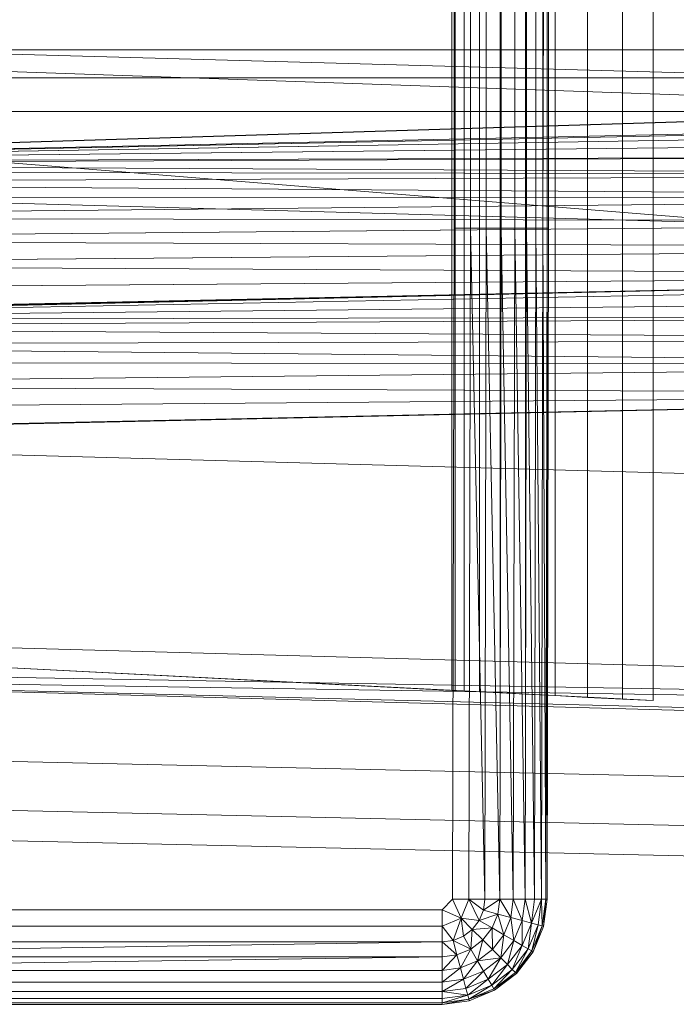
# Model space of a CAD drawing. Header units: metres. Extents: x 391.1 to 427.5, y 12.7 to 28.4.
# Tile 53 of 135: x 407.6441 to 407.7355, y 26.1113 to 26.2484. Entities that reach past the tile are written whole.
import ezdxf

# ---------------------------------------------------------------- set-up
doc = ezdxf.new("R2010")
doc.units = ezdxf.units.M
doc.layers.add('A-DETL-____-MBND', color=7, linetype='Continuous', lineweight=18)
doc.layers.add('A-GENM-____-OTLN', color=7, linetype='Continuous', lineweight=18)

# ---------------------------------------------------------------- blocks, each defined once
blk = doc.blocks.new('Family - LONDR55-XX_ZZ-ARQ-CAA-M3D-Londres55-154724-04_PCI_P1')
at = {"layer": 'A-DETL-____-MBND', "color": 253, "true_color": 0xaaaaaa}
for p, q in [((0.3742, 0.40749), (0.36709, 0.72691)), ((0.3742, 0.40749), (0.36709, 0.72691)), ((0.38104, 0.40776), (0.37392, 0.72725)), ((0.38104, 0.40776), (0.37392, 0.72725)), ((0.38526, 0.40793), (0.37814, 0.72747)), ((0.38526, 0.40793), (0.37814, 0.72747)), ((0.26816, 0.7262), (0.28224, 0.21652)), ((0.28568, 0.7262), (0.26951, 0.2042)), ((0.26951, 0.2042), (0.28565, 0.7256)), ((0.26951, 0.2042), (0.28565, 0.7256)), ((0.27003, 0.72561), (0.27003, 0.44571)), ((0.27003, 0.72561), (0.27965, 0.44571)), ((0.27003, 0.72561), (0.27003, 0.44571)), ((0.27003, 0.72561), (0.27965, 0.44571)), ((0.27003, 0.72561), (0.27003, 0.44571)), ((0.27003, 0.72561), (0.27003, 0.44571)), ((0.27003, 0.21593), (0.28565, 0.7256)), ((0.27003, 0.21593), (0.28565, 0.7256)), ((0.27392, 0.72561), (0.27392, 0.44571)), ((0.27392, 0.72561), (0.27392, 0.44571)), ((0.27859, 0.72561), (0.27859, 0.44571)), ((0.27859, 0.72561), (0.30126, 0.44572)), ((0.27859, 0.72561), (0.27859, 0.44571)), ((0.27859, 0.72561), (0.30126, 0.44572)), ((0.28565, 0.7256), (0.27965, 0.44571)), ((0.27965, 0.44571), (0.28565, 0.7256)), ((0.28565, 0.7256), (0.27965, 0.44571)), ((0.27965, 0.44571), (0.28565, 0.7256)), ((0.28565, 0.7256), (0.27996, 0.44571)), ((0.27996, 0.44571), (0.28565, 0.7256)), ((0.28565, 0.7256), (0.28094, 0.44571)), ((0.28094, 0.44571), (0.28565, 0.7256)), ((0.28565, 0.7256), (0.28254, 0.44571)), ((0.28254, 0.44571), (0.28565, 0.7256)), ((0.28565, 0.7256), (0.28471, 0.44571)), ((0.28471, 0.44571), (0.28565, 0.7256)), ((0.28471, 0.44571), (0.28596, 0.7256)), ((0.28471, 0.44571), (0.28596, 0.7256)), ((0.28596, 0.7256), (0.28739, 0.44571)), ((0.28596, 0.7256), (0.28739, 0.44571)), ((0.28694, 0.7256), (0.28739, 0.44571)), ((0.28694, 0.7256), (0.28739, 0.44571)), ((0.28854, 0.7256), (0.28739, 0.44571)), ((0.28739, 0.44571), (0.28854, 0.7256)), ((0.28854, 0.7256), (0.29049, 0.44571)), ((0.28854, 0.7256), (0.29049, 0.44571)), ((0.28891, 0.7262), (0.30299, 0.21652)), ((0.29071, 0.7256), (0.29049, 0.44571)), ((0.29049, 0.44571), (0.29071, 0.7256)), ((0.29049, 0.44571), (0.29339, 0.7256)), ((0.29049, 0.44571), (0.29339, 0.7256)), ((0.29339, 0.7256), (0.29392, 0.44571)), ((0.29339, 0.7256), (0.29392, 0.44571)), ((0.29649, 0.7256), (0.29392, 0.44571)), ((0.29392, 0.44571), (0.29649, 0.7256)), ((0.29649, 0.7256), (0.29758, 0.44571)), ((0.29649, 0.7256), (0.29758, 0.44571)), ((0.29992, 0.7256), (0.29758, 0.44571)), ((0.29758, 0.44571), (0.29992, 0.7256)), ((0.29992, 0.7256), (0.30135, 0.44571)), ((0.29992, 0.7256), (0.30135, 0.44571)), ((0.3076, 0.72555), (0.30126, 0.44572)), ((0.30126, 0.44572), (0.3076, 0.72555)), ((0.30749, 0.7262), (0.30135, 0.44571)), ((0.30358, 0.7256), (0.30135, 0.44571)), ((0.30135, 0.44571), (0.30358, 0.7256)), ((0.30135, 0.44571), (0.30735, 0.7256)), ((0.30135, 0.44571), (0.30735, 0.7256)), ((0.3076, 0.72555), (0.30226, 0.44566)), ((0.30226, 0.44566), (0.3076, 0.72555)), ((0.3076, 0.72555), (0.30471, 0.44566)), ((0.30471, 0.44566), (0.3076, 0.72555)), ((0.3076, 0.72555), (0.30715, 0.44566)), ((0.30715, 0.44566), (0.3076, 0.72555)), ((0.30715, 0.44566), (0.3086, 0.72555)), ((0.30715, 0.44566), (0.3086, 0.72555)), ((0.3086, 0.72555), (0.31043, 0.44566)), ((0.3086, 0.72555), (0.31043, 0.44566)), ((0.31105, 0.72555), (0.31043, 0.44566)), ((0.31043, 0.44566), (0.31105, 0.72555)), ((0.31105, 0.72555), (0.31384, 0.44566)), ((0.31105, 0.72555), (0.31384, 0.44566)), ((0.31349, 0.72555), (0.31384, 0.44566)), ((0.31349, 0.72555), (0.31384, 0.44566)), ((0.31677, 0.72555), (0.31384, 0.44566)), ((0.31384, 0.44566), (0.31677, 0.72555)), ((0.31677, 0.72555), (0.31794, 0.44566)), ((0.31677, 0.72555), (0.31794, 0.44566)), ((0.32408, 0.7262), (0.31794, 0.44566)), ((0.32019, 0.72555), (0.31794, 0.44566)), ((0.31794, 0.44566), (0.32019, 0.72555)), ((0.31794, 0.44566), (0.32395, 0.72555)), ((0.31794, 0.44566), (0.32395, 0.72555)), ((0.32395, 0.7262), (0.33803, 0.21652)), ((0.35083, 0.7262), (0.36491, 0.21652)), ((0.35578, 0.7262), (0.36491, 0.21652)), ((0.35697, 0.7262), (0.36491, 0.21652)), ((0.35697, 0.7262), (0.36986, 0.21652)), ((0.35697, 0.7262), (0.37104, 0.21652)), ((0.3592, 0.57586), (0.35226, 0.71226)), ((0.35226, 0.71226), (0.36063, 0.54781)), ((0.38973, 0.71226), (0.38973, 0.57723)), ((0.38973, 0.71226), (0.38973, 0.57723)), ((0.38973, 0.71226), (0.38973, 0.57723)), ((0.39201, 0.71226), (0.39201, 0.57723)), ((0.39201, 0.71226), (0.39201, 0.57723)), ((0.39201, 0.71226), (0.39201, 0.57723)), ((0.39423, 0.71226), (0.39423, 0.57723)), ((0.39423, 0.71226), (0.39423, 0.57723)), ((0.39423, 0.71226), (0.39423, 0.57723)), ((0.39631, 0.71226), (0.39423, 0.57723)), ((0.39423, 0.57723), (0.39631, 0.71226)), ((0.39631, 0.71226), (0.39631, 0.57723)), ((0.39631, 0.71226), (0.39631, 0.57723)), ((0.39631, 0.71226), (0.39631, 0.57723)), ((0.39819, 0.71226), (0.39631, 0.57723)), ((0.39631, 0.57723), (0.39819, 0.71226)), ((0.39819, 0.71226), (0.39819, 0.57723)), ((0.39819, 0.71226), (0.39819, 0.57723)), ((0.39819, 0.71226), (0.39819, 0.57723)), ((0.39982, 0.71226), (0.39982, 0.57723)), ((0.39982, 0.71226), (0.39982, 0.57723)), ((0.39982, 0.71226), (0.39982, 0.57723)), ((0.40114, 0.71226), (0.40114, 0.57723)), ((0.40114, 0.71226), (0.40114, 0.57723)), ((0.40114, 0.71226), (0.40114, 0.57723)), ((0.40211, 0.71226), (0.40211, 0.57723)), ((0.40211, 0.71226), (0.40211, 0.57723)), ((0.40211, 0.71226), (0.40211, 0.57723)), ((0.40271, 0.71226), (0.40271, 0.57723)), ((0.40271, 0.71226), (0.40271, 0.57723)), ((0.40271, 0.71226), (0.40271, 0.57723)), ((0.40291, 0.71226), (0.40291, 0.57723)), ((0.40291, 0.71226), (0.40291, 0.57723)), ((0.40291, 0.71226), (0.40291, 0.57723)), ((0.40291, 0.71226), (0.40291, 0.57723)), ((0.38973, 0.57723), (0.38826, 0.57576)), ((0.38826, 0.57576), (0.38973, 0.57723)), ((0.38826, 0.57576), (0.38973, 0.57723)), ((0.38973, 0.57723), (0.39091, 0.57458)), ((0.38973, 0.57723), (0.39201, 0.57723)), ((0.38973, 0.57723), (0.39091, 0.57458)), ((0.38973, 0.57723), (0.39201, 0.57723)), ((0.39201, 0.57723), (0.39091, 0.57458)), ((0.39091, 0.57458), (0.39201, 0.57723)), ((0.39201, 0.57723), (0.39402, 0.57569)), ((0.39201, 0.57723), (0.39423, 0.57723)), ((0.39201, 0.57723), (0.39402, 0.57569)), ((0.39201, 0.57723), (0.39423, 0.57723)), ((0.39201, 0.57723), (0.39402, 0.57569)), ((0.39201, 0.57723), (0.39423, 0.57723)), ((0.39423, 0.57723), (0.39402, 0.57569)), ((0.39423, 0.57723), (0.39402, 0.57569)), ((0.39402, 0.57569), (0.39423, 0.57723)), ((0.39423, 0.57723), (0.39631, 0.57723)), ((0.39423, 0.57723), (0.39603, 0.57515)), ((0.39423, 0.57723), (0.39631, 0.57723)), ((0.39423, 0.57723), (0.39603, 0.57515)), ((0.39423, 0.57723), (0.39631, 0.57723)), ((0.39631, 0.57723), (0.39603, 0.57515)), ((0.39631, 0.57723), (0.39603, 0.57515)), ((0.39603, 0.57515), (0.39631, 0.57723)), ((0.39603, 0.57515), (0.39819, 0.57723)), ((0.39603, 0.57515), (0.39819, 0.57723)), ((0.39631, 0.57723), (0.39819, 0.57723)), ((0.39631, 0.57723), (0.39819, 0.57723)), ((0.39631, 0.57723), (0.39819, 0.57723)), ((0.39819, 0.57723), (0.39785, 0.57466)), ((0.39819, 0.57723), (0.39785, 0.57466)), ((0.39785, 0.57466), (0.39819, 0.57723)), ((0.39785, 0.57466), (0.39982, 0.57723)), ((0.39785, 0.57466), (0.39982, 0.57723)), ((0.39819, 0.57723), (0.39982, 0.57723)), ((0.39819, 0.57723), (0.39982, 0.57723)), ((0.39819, 0.57723), (0.39982, 0.57723)), ((0.39982, 0.57723), (0.39942, 0.57424)), ((0.39982, 0.57723), (0.39942, 0.57424)), ((0.39942, 0.57424), (0.39982, 0.57723)), ((0.39942, 0.57424), (0.40114, 0.57723)), ((0.39942, 0.57424), (0.40114, 0.57723)), ((0.39982, 0.57723), (0.40114, 0.57723)), ((0.39982, 0.57723), (0.40114, 0.57723)), ((0.39982, 0.57723), (0.40114, 0.57723)), ((0.40114, 0.57723), (0.4007, 0.5739)), ((0.40114, 0.57723), (0.4007, 0.5739)), ((0.4007, 0.5739), (0.40114, 0.57723)), ((0.40114, 0.57723), (0.40211, 0.57723)), ((0.40114, 0.57723), (0.40164, 0.57365)), ((0.40114, 0.57723), (0.40211, 0.57723)), ((0.40114, 0.57723), (0.40211, 0.57723)), ((0.40114, 0.57723), (0.40164, 0.57365)), ((0.40211, 0.57723), (0.40164, 0.57365)), ((0.40211, 0.57723), (0.40164, 0.57365)), ((0.40164, 0.57365), (0.40211, 0.57723)), ((0.40164, 0.57365), (0.40271, 0.57723)), ((0.40164, 0.57365), (0.40271, 0.57723)), ((0.40211, 0.57723), (0.40271, 0.57723)), ((0.40211, 0.57723), (0.40271, 0.57723)), ((0.40211, 0.57723), (0.40271, 0.57723)), ((0.40271, 0.57723), (0.40221, 0.57349)), ((0.40271, 0.57723), (0.40221, 0.57349)), ((0.40221, 0.57349), (0.40291, 0.57723)), ((0.40221, 0.57349), (0.40271, 0.57723)), ((0.40221, 0.57349), (0.40291, 0.57723)), ((0.40291, 0.57723), (0.40241, 0.57344)), ((0.40291, 0.57723), (0.40241, 0.57344)), ((0.40291, 0.57723), (0.40241, 0.57344)), ((0.40291, 0.57723), (0.40241, 0.57344)), ((0.40271, 0.57723), (0.40291, 0.57723)), ((0.40271, 0.57723), (0.40291, 0.57723)), ((0.40271, 0.57723), (0.40291, 0.57723)), ((0.3592, 0.57586), (0.04193, 0.57586)), ((0.35923, 0.57542), (0.3592, 0.57586)), ((0.35923, 0.57542), (0.04191, 0.57542)), ((0.10805, 0.57556), (0.29485, 0.57556)), ((0.10805, 0.57556), (0.29485, 0.57556)), ((0.10805, 0.57556), (0.29485, 0.57556)), ((0.29485, 0.57556), (0.38826, 0.57576)), ((0.29485, 0.57556), (0.38826, 0.57576)), ((0.29485, 0.57556), (0.38826, 0.57576)), ((0.29485, 0.57556), (0.29485, 0.57328)), ((0.29485, 0.57556), (0.29485, 0.57328)), ((0.35929, 0.57413), (0.35923, 0.57542)), ((0.38826, 0.57576), (0.38826, 0.57348)), ((0.38826, 0.57576), (0.39091, 0.57458)), ((0.38826, 0.57348), (0.38826, 0.57576)), ((0.38826, 0.57576), (0.39091, 0.57458)), ((0.39091, 0.57458), (0.38826, 0.57348)), ((0.38826, 0.57348), (0.39091, 0.57458)), ((0.39091, 0.57458), (0.39402, 0.57569)), ((0.39091, 0.57458), (0.39402, 0.57569)), ((0.39091, 0.57458), (0.39124, 0.57206)), ((0.39091, 0.57458), (0.39248, 0.57301)), ((0.39091, 0.57458), (0.39343, 0.57425)), ((0.39091, 0.57458), (0.39124, 0.57206)), ((0.39091, 0.57458), (0.39248, 0.57301)), ((0.39091, 0.57458), (0.39124, 0.57206)), ((0.39091, 0.57458), (0.39343, 0.57425)), ((0.39091, 0.57458), (0.39248, 0.57301)), ((0.39091, 0.57458), (0.39343, 0.57425)), ((0.39402, 0.57569), (0.39343, 0.57425)), ((0.39402, 0.57569), (0.39343, 0.57425)), ((0.39343, 0.57425), (0.39402, 0.57569)), ((0.39603, 0.57515), (0.39402, 0.57569)), ((0.39402, 0.57569), (0.39523, 0.57321)), ((0.39402, 0.57569), (0.39603, 0.57515)), ((0.39402, 0.57569), (0.39603, 0.57515)), ((0.39402, 0.57569), (0.39523, 0.57321)), ((0.39603, 0.57515), (0.39523, 0.57321)), ((0.39603, 0.57515), (0.39523, 0.57321)), ((0.39523, 0.57321), (0.39603, 0.57515)), ((0.39523, 0.57321), (0.39785, 0.57466)), ((0.39523, 0.57321), (0.39785, 0.57466)), ((0.39603, 0.57515), (0.39785, 0.57466)), ((0.39603, 0.57515), (0.39785, 0.57466)), ((0.39603, 0.57515), (0.39785, 0.57466)), ((0.39785, 0.57466), (0.39686, 0.57227)), ((0.39785, 0.57466), (0.39686, 0.57227)), ((0.39686, 0.57227), (0.39785, 0.57466)), ((0.39785, 0.57466), (0.39942, 0.57424)), ((0.39785, 0.57466), (0.39942, 0.57424)), ((0.39785, 0.57466), (0.39942, 0.57424)), ((0.35929, 0.57413), (0.04184, 0.57413)), ((0.10805, 0.57328), (0.29485, 0.57328)), ((0.10805, 0.57328), (0.29485, 0.57328)), ((0.10805, 0.57328), (0.29485, 0.57328)), ((0.38826, 0.57348), (0.29485, 0.57328)), ((0.38826, 0.57348), (0.29485, 0.57328)), ((0.29485, 0.57328), (0.38826, 0.57348)), ((0.29485, 0.57328), (0.29485, 0.57106)), ((0.29485, 0.57328), (0.38826, 0.57126)), ((0.29485, 0.57328), (0.29485, 0.57106)), ((0.29485, 0.57328), (0.38826, 0.57126)), ((0.3594, 0.57201), (0.35929, 0.57413)), ((0.38826, 0.57348), (0.38826, 0.57126)), ((0.38826, 0.57348), (0.3898, 0.57147)), ((0.38826, 0.57348), (0.38826, 0.57126)), ((0.38826, 0.57126), (0.38826, 0.57348)), ((0.38826, 0.57348), (0.3898, 0.57147)), ((0.38826, 0.57348), (0.39124, 0.57206)), ((0.38826, 0.57348), (0.3898, 0.57147)), ((0.38826, 0.57348), (0.39124, 0.57206)), ((0.39343, 0.57425), (0.39248, 0.57301)), ((0.39343, 0.57425), (0.39248, 0.57301)), ((0.39248, 0.57301), (0.39343, 0.57425)), ((0.39248, 0.57301), (0.39523, 0.57321)), ((0.39248, 0.57301), (0.39523, 0.57321)), ((0.39343, 0.57425), (0.39523, 0.57321)), ((0.39343, 0.57425), (0.39523, 0.57321)), ((0.39343, 0.57425), (0.39523, 0.57321)), ((0.39523, 0.57321), (0.39395, 0.57154)), ((0.39523, 0.57321), (0.39395, 0.57154)), ((0.39395, 0.57154), (0.39523, 0.57321)), ((0.39523, 0.57321), (0.39686, 0.57227)), ((0.39523, 0.57321), (0.39686, 0.57227)), ((0.39523, 0.57321), (0.39686, 0.57227)), ((0.39686, 0.57227), (0.39942, 0.57424)), ((0.39686, 0.57227), (0.39942, 0.57424)), ((0.39942, 0.57424), (0.39827, 0.57145)), ((0.39942, 0.57424), (0.39827, 0.57145)), ((0.39827, 0.57145), (0.39942, 0.57424)), ((0.39827, 0.57145), (0.4007, 0.5739)), ((0.39827, 0.57145), (0.4007, 0.5739)), ((0.4007, 0.5739), (0.39941, 0.57079)), ((0.4007, 0.5739), (0.39941, 0.57079)), ((0.39941, 0.57079), (0.4007, 0.5739)), ((0.39941, 0.57079), (0.40164, 0.57365)), ((0.39941, 0.57079), (0.40164, 0.57365)), ((0.39942, 0.57424), (0.4007, 0.5739)), ((0.39942, 0.57424), (0.4007, 0.5739)), ((0.39942, 0.57424), (0.4007, 0.5739)), ((0.40164, 0.57365), (0.40025, 0.57031)), ((0.40164, 0.57365), (0.40025, 0.57031)), ((0.40025, 0.57031), (0.40164, 0.57365)), ((0.40025, 0.57031), (0.40221, 0.57349)), ((0.40025, 0.57031), (0.40221, 0.57349)), ((0.4007, 0.5739), (0.40164, 0.57365)), ((0.4007, 0.5739), (0.40164, 0.57365)), ((0.4007, 0.5739), (0.40164, 0.57365)), ((0.40221, 0.57349), (0.40077, 0.57001)), ((0.40221, 0.57349), (0.40077, 0.57001)), ((0.40077, 0.57001), (0.40221, 0.57349)), ((0.40221, 0.57349), (0.40094, 0.56991)), ((0.40094, 0.56991), (0.40221, 0.57349)), ((0.40241, 0.57344), (0.40094, 0.56991)), ((0.40241, 0.57344), (0.40094, 0.56991)), ((0.40241, 0.57344), (0.40094, 0.56991)), ((0.40094, 0.56991), (0.40241, 0.57344)), ((0.40164, 0.57365), (0.40221, 0.57349)), ((0.40164, 0.57365), (0.40221, 0.57349)), ((0.40164, 0.57365), (0.40221, 0.57349)), ((0.40221, 0.57349), (0.40241, 0.57344)), ((0.40221, 0.57349), (0.40241, 0.57344)), ((0.40221, 0.57349), (0.40241, 0.57344)), ((0.3594, 0.57201), (0.04173, 0.57201)), ((0.35955, 0.56914), (0.3594, 0.57201)), ((0.39124, 0.57206), (0.3898, 0.57147)), ((0.39124, 0.57206), (0.3898, 0.57147)), ((0.3898, 0.57147), (0.39124, 0.57206)), ((0.39124, 0.57206), (0.39034, 0.56946)), ((0.39034, 0.56946), (0.39124, 0.57206)), ((0.39248, 0.57301), (0.39124, 0.57206)), ((0.39248, 0.57301), (0.39124, 0.57206)), ((0.39124, 0.57206), (0.39248, 0.57301)), ((0.39124, 0.57206), (0.39228, 0.57026)), ((0.39124, 0.57206), (0.39228, 0.57026)), ((0.39124, 0.57206), (0.39228, 0.57026)), ((0.39248, 0.57301), (0.39228, 0.57026)), ((0.39228, 0.57026), (0.39248, 0.57301)), ((0.39248, 0.57301), (0.39395, 0.57154)), ((0.39248, 0.57301), (0.39395, 0.57154)), ((0.39248, 0.57301), (0.39395, 0.57154)), ((0.39395, 0.57154), (0.39686, 0.57227)), ((0.39395, 0.57154), (0.39686, 0.57227)), ((0.39686, 0.57227), (0.39528, 0.57021)), ((0.39686, 0.57227), (0.39528, 0.57021)), ((0.39528, 0.57021), (0.39686, 0.57227)), ((0.39686, 0.57227), (0.39643, 0.56906)), ((0.39643, 0.56906), (0.39686, 0.57227)), ((0.39686, 0.57227), (0.39827, 0.57145)), ((0.39686, 0.57227), (0.39827, 0.57145)), ((0.39686, 0.57227), (0.39827, 0.57145)), ((0.10805, 0.57106), (0.29485, 0.57106)), ((0.10805, 0.57106), (0.29485, 0.57106)), ((0.10805, 0.57106), (0.29485, 0.57106)), ((0.38826, 0.57126), (0.29485, 0.57106)), ((0.38826, 0.57126), (0.29485, 0.57106)), ((0.29485, 0.57106), (0.38826, 0.57126)), ((0.29485, 0.57106), (0.29485, 0.56898)), ((0.29485, 0.57106), (0.38826, 0.56918)), ((0.29485, 0.57106), (0.29485, 0.56898)), ((0.29485, 0.57106), (0.38826, 0.56918)), ((0.3898, 0.57147), (0.38826, 0.57126)), ((0.38826, 0.57126), (0.3898, 0.57147)), ((0.3898, 0.57147), (0.38826, 0.56918)), ((0.38826, 0.57126), (0.3898, 0.57147)), ((0.38826, 0.56918), (0.3898, 0.57147)), ((0.38826, 0.57126), (0.38826, 0.56918)), ((0.38826, 0.57126), (0.38826, 0.56918)), ((0.38826, 0.57126), (0.38826, 0.56918)), ((0.3898, 0.57147), (0.39034, 0.56946)), ((0.3898, 0.57147), (0.39034, 0.56946)), ((0.3898, 0.57147), (0.39034, 0.56946)), ((0.39395, 0.57154), (0.39228, 0.57026)), ((0.39228, 0.57026), (0.39395, 0.57154)), ((0.39228, 0.57026), (0.39395, 0.57154)), ((0.39395, 0.57154), (0.39528, 0.57021)), ((0.39395, 0.57154), (0.39528, 0.57021)), ((0.39395, 0.57154), (0.39528, 0.57021)), ((0.39827, 0.57145), (0.39643, 0.56906)), ((0.39643, 0.56906), (0.39827, 0.57145)), ((0.39643, 0.56906), (0.39827, 0.57145)), ((0.39643, 0.56906), (0.39941, 0.57079)), ((0.39643, 0.56906), (0.39941, 0.57079)), ((0.39941, 0.57079), (0.39736, 0.56812)), ((0.39941, 0.57079), (0.39736, 0.56812)), ((0.39736, 0.56812), (0.39941, 0.57079)), ((0.39736, 0.56812), (0.40025, 0.57031)), ((0.39736, 0.56812), (0.40025, 0.57031)), ((0.40025, 0.57031), (0.39805, 0.56744)), ((0.40025, 0.57031), (0.39805, 0.56744)), ((0.39805, 0.56744), (0.40025, 0.57031)), ((0.39827, 0.57145), (0.39941, 0.57079)), ((0.39827, 0.57145), (0.39941, 0.57079)), ((0.39827, 0.57145), (0.39941, 0.57079)), ((0.39941, 0.57079), (0.40025, 0.57031)), ((0.39941, 0.57079), (0.40025, 0.57031)), ((0.39941, 0.57079), (0.40025, 0.57031)), ((0.40025, 0.57031), (0.40077, 0.57001)), ((0.40025, 0.57031), (0.40077, 0.57001)), ((0.40025, 0.57031), (0.40077, 0.57001)), ((0.35955, 0.56914), (0.04159, 0.56914)), ((0.10805, 0.56898), (0.29485, 0.56898)), ((0.10805, 0.56898), (0.29485, 0.56898)), ((0.10805, 0.56898), (0.29485, 0.56898)), ((0.38826, 0.56918), (0.29485, 0.56898)), ((0.38826, 0.56918), (0.29485, 0.56898)), ((0.29485, 0.56898), (0.38826, 0.56918)), ((0.29485, 0.56898), (0.29485, 0.5671)), ((0.29485, 0.56898), (0.38826, 0.5673)), ((0.29485, 0.56898), (0.29485, 0.5671)), ((0.29485, 0.56898), (0.38826, 0.5673)), ((0.35973, 0.5656), (0.35955, 0.56914)), ((0.39034, 0.56946), (0.38826, 0.56918)), ((0.38826, 0.56918), (0.39034, 0.56946)), ((0.38826, 0.56918), (0.39034, 0.56946)), ((0.38826, 0.56918), (0.38826, 0.5673)), ((0.38826, 0.56918), (0.38826, 0.5673)), ((0.38826, 0.56918), (0.39083, 0.56764)), ((0.38826, 0.56918), (0.38826, 0.5673)), ((0.38826, 0.56918), (0.39083, 0.56764)), ((0.39228, 0.57026), (0.39034, 0.56946)), ((0.39034, 0.56946), (0.39228, 0.57026)), ((0.39034, 0.56946), (0.39228, 0.57026)), ((0.39034, 0.56946), (0.39083, 0.56764)), ((0.39034, 0.56946), (0.39083, 0.56764)), ((0.39034, 0.56946), (0.39322, 0.56863)), ((0.39034, 0.56946), (0.39083, 0.56764)), ((0.39034, 0.56946), (0.39322, 0.56863)), ((0.39228, 0.57026), (0.39322, 0.56863)), ((0.39228, 0.57026), (0.39322, 0.56863)), ((0.39228, 0.57026), (0.39528, 0.57021)), ((0.39228, 0.57026), (0.39322, 0.56863)), ((0.39228, 0.57026), (0.39528, 0.57021)), ((0.39528, 0.57021), (0.39322, 0.56863)), ((0.39528, 0.57021), (0.39322, 0.56863)), ((0.39322, 0.56863), (0.39528, 0.57021)), ((0.39322, 0.56863), (0.39643, 0.56906)), ((0.39322, 0.56863), (0.39643, 0.56906)), ((0.39643, 0.56906), (0.39404, 0.56722)), ((0.39643, 0.56906), (0.39404, 0.56722)), ((0.39404, 0.56722), (0.39643, 0.56906)), ((0.39528, 0.57021), (0.39643, 0.56906)), ((0.39528, 0.57021), (0.39643, 0.56906)), ((0.39528, 0.57021), (0.39643, 0.56906)), ((0.39643, 0.56906), (0.39736, 0.56812)), ((0.39643, 0.56906), (0.39736, 0.56812)), ((0.39643, 0.56906), (0.39736, 0.56812)), ((0.39805, 0.56744), (0.40077, 0.57001)), ((0.39805, 0.56744), (0.40077, 0.57001)), ((0.40077, 0.57001), (0.39847, 0.56702)), ((0.40077, 0.57001), (0.39847, 0.56702)), ((0.39847, 0.56702), (0.40077, 0.57001)), ((0.40077, 0.57001), (0.39862, 0.56687)), ((0.39862, 0.56687), (0.40077, 0.57001)), ((0.40094, 0.56991), (0.39862, 0.56687)), ((0.40094, 0.56991), (0.39862, 0.56687)), ((0.40094, 0.56991), (0.39862, 0.56687)), ((0.39862, 0.56687), (0.40094, 0.56991)), ((0.40077, 0.57001), (0.40094, 0.56991)), ((0.40077, 0.57001), (0.40094, 0.56991)), ((0.40077, 0.57001), (0.40094, 0.56991)), ((0.39083, 0.56764), (0.38826, 0.5673)), ((0.39083, 0.56764), (0.38826, 0.5673)), ((0.38826, 0.5673), (0.39083, 0.56764)), ((0.39322, 0.56863), (0.39083, 0.56764)), ((0.39322, 0.56863), (0.39083, 0.56764)), ((0.39083, 0.56764), (0.39322, 0.56863)), ((0.39083, 0.56764), (0.39125, 0.56607)), ((0.39083, 0.56764), (0.39125, 0.56607)), ((0.39083, 0.56764), (0.39404, 0.56722)), ((0.39083, 0.56764), (0.39125, 0.56607)), ((0.39083, 0.56764), (0.39404, 0.56722)), ((0.39322, 0.56863), (0.39404, 0.56722)), ((0.39322, 0.56863), (0.39404, 0.56722)), ((0.39322, 0.56863), (0.39404, 0.56722)), ((0.39404, 0.56722), (0.39736, 0.56812)), ((0.39404, 0.56722), (0.39736, 0.56812)), ((0.39736, 0.56812), (0.3947, 0.56608)), ((0.39736, 0.56812), (0.3947, 0.56608)), ((0.3947, 0.56608), (0.39736, 0.56812)), ((0.39736, 0.56812), (0.39805, 0.56744)), ((0.39736, 0.56812), (0.39805, 0.56744)), ((0.39736, 0.56812), (0.39805, 0.56744)), ((0.10805, 0.5671), (0.29485, 0.5671)), ((0.10805, 0.5671), (0.29485, 0.5671)), ((0.10805, 0.5671), (0.29485, 0.5671)), ((0.38826, 0.5673), (0.29485, 0.5671)), ((0.38826, 0.5673), (0.29485, 0.5671)), ((0.29485, 0.5671), (0.38826, 0.5673)), ((0.29485, 0.5671), (0.29485, 0.56547)), ((0.29485, 0.5671), (0.38826, 0.56567)), ((0.29485, 0.5671), (0.29485, 0.56547)), ((0.29485, 0.5671), (0.38826, 0.56567)), ((0.38826, 0.5673), (0.38826, 0.56567)), ((0.38826, 0.5673), (0.38826, 0.56567)), ((0.38826, 0.5673), (0.39125, 0.56607)), ((0.38826, 0.5673), (0.38826, 0.56567)), ((0.38826, 0.5673), (0.39125, 0.56607)), ((0.39404, 0.56722), (0.39125, 0.56607)), ((0.39404, 0.56722), (0.39125, 0.56607)), ((0.39125, 0.56607), (0.39404, 0.56722)), ((0.39404, 0.56722), (0.3947, 0.56608)), ((0.39404, 0.56722), (0.3947, 0.56608)), ((0.39404, 0.56722), (0.3947, 0.56608)), ((0.3947, 0.56608), (0.39805, 0.56744)), ((0.3947, 0.56608), (0.39805, 0.56744)), ((0.39805, 0.56744), (0.39518, 0.56524)), ((0.39805, 0.56744), (0.39518, 0.56524)), ((0.39518, 0.56524), (0.39805, 0.56744)), ((0.39518, 0.56524), (0.39847, 0.56702)), ((0.39518, 0.56524), (0.39847, 0.56702)), ((0.39847, 0.56702), (0.39548, 0.56472)), ((0.39847, 0.56702), (0.39548, 0.56472)), ((0.39548, 0.56472), (0.39847, 0.56702)), ((0.39548, 0.56472), (0.39862, 0.56687)), ((0.39548, 0.56472), (0.39862, 0.56687)), ((0.39862, 0.56687), (0.39558, 0.56455)), ((0.39862, 0.56687), (0.39558, 0.56455)), ((0.39862, 0.56687), (0.39558, 0.56455)), ((0.39862, 0.56687), (0.39558, 0.56455)), ((0.39805, 0.56744), (0.39847, 0.56702)), ((0.39805, 0.56744), (0.39847, 0.56702)), ((0.39805, 0.56744), (0.39847, 0.56702)), ((0.39847, 0.56702), (0.39862, 0.56687)), ((0.39847, 0.56702), (0.39862, 0.56687)), ((0.39847, 0.56702), (0.39862, 0.56687)), ((0.35973, 0.5656), (0.04141, 0.56559)), ((0.10805, 0.56547), (0.29485, 0.56547)), ((0.10805, 0.56547), (0.29485, 0.56547)), ((0.10805, 0.56547), (0.29485, 0.56547)), ((0.38826, 0.56567), (0.29485, 0.56547)), ((0.38826, 0.56567), (0.29485, 0.56547)), ((0.29485, 0.56547), (0.38826, 0.56567)), ((0.29485, 0.56547), (0.29485, 0.56415)), ((0.29485, 0.56547), (0.29485, 0.56415)), ((0.29485, 0.56547), (0.38826, 0.56435)), ((0.29485, 0.56547), (0.29485, 0.56415)), ((0.29485, 0.56547), (0.38826, 0.56435)), ((0.35993, 0.56149), (0.35973, 0.5656)), ((0.39125, 0.56607), (0.38826, 0.56567)), ((0.39125, 0.56607), (0.38826, 0.56567)), ((0.38826, 0.56567), (0.39125, 0.56607)), ((0.38826, 0.56567), (0.38826, 0.56435)), ((0.38826, 0.56567), (0.38826, 0.56435)), ((0.38826, 0.56567), (0.39159, 0.56479)), ((0.38826, 0.56567), (0.38826, 0.56435)), ((0.38826, 0.56567), (0.39159, 0.56479)), ((0.39125, 0.56607), (0.3947, 0.56608)), ((0.39125, 0.56607), (0.3947, 0.56608)), ((0.39125, 0.56607), (0.39159, 0.56479)), ((0.39125, 0.56607), (0.39159, 0.56479)), ((0.39125, 0.56607), (0.39159, 0.56479)), ((0.3947, 0.56608), (0.39159, 0.56479)), ((0.3947, 0.56608), (0.39159, 0.56479)), ((0.39159, 0.56479), (0.3947, 0.56608)), ((0.39159, 0.56479), (0.39518, 0.56524)), ((0.39159, 0.56479), (0.39518, 0.56524)), ((0.39518, 0.56524), (0.39184, 0.56385)), ((0.39518, 0.56524), (0.39184, 0.56385)), ((0.39184, 0.56385), (0.39518, 0.56524)), ((0.3947, 0.56608), (0.39518, 0.56524)), ((0.3947, 0.56608), (0.39518, 0.56524)), ((0.3947, 0.56608), (0.39518, 0.56524)), ((0.39518, 0.56524), (0.39548, 0.56472)), ((0.39518, 0.56524), (0.39548, 0.56472)), ((0.39518, 0.56524), (0.39548, 0.56472)), ((0.10805, 0.56415), (0.29485, 0.56415)), ((0.10805, 0.56415), (0.29485, 0.56415)), ((0.10805, 0.56415), (0.29485, 0.56415)), ((0.38826, 0.56435), (0.29485, 0.56415)), ((0.38826, 0.56435), (0.29485, 0.56415)), ((0.29485, 0.56415), (0.38826, 0.56435)), ((0.29485, 0.56415), (0.29485, 0.56318)), ((0.29485, 0.56415), (0.29485, 0.56318)), ((0.29485, 0.56415), (0.38826, 0.56338)), ((0.29485, 0.56415), (0.29485, 0.56318)), ((0.29485, 0.56415), (0.38826, 0.56338)), ((0.39159, 0.56479), (0.38826, 0.56435)), ((0.39159, 0.56479), (0.38826, 0.56435)), ((0.38826, 0.56435), (0.39159, 0.56479)), ((0.39159, 0.56479), (0.38826, 0.56338)), ((0.38826, 0.56338), (0.39159, 0.56479)), ((0.38826, 0.56435), (0.38826, 0.56338)), ((0.38826, 0.56435), (0.38826, 0.56338)), ((0.38826, 0.56435), (0.38826, 0.56338)), ((0.39184, 0.56385), (0.38826, 0.56338)), ((0.38826, 0.56338), (0.39184, 0.56385)), ((0.38826, 0.56338), (0.39184, 0.56385)), ((0.39159, 0.56479), (0.39184, 0.56385)), ((0.39159, 0.56479), (0.39184, 0.56385)), ((0.39159, 0.56479), (0.39184, 0.56385)), ((0.39184, 0.56385), (0.39548, 0.56472)), ((0.39184, 0.56385), (0.39548, 0.56472)), ((0.39184, 0.56385), (0.392, 0.56328)), ((0.39184, 0.56385), (0.392, 0.56328)), ((0.39184, 0.56385), (0.392, 0.56328)), ((0.39548, 0.56472), (0.392, 0.56328)), ((0.39548, 0.56472), (0.392, 0.56328)), ((0.392, 0.56328), (0.39548, 0.56472)), ((0.392, 0.56328), (0.39558, 0.56455)), ((0.392, 0.56328), (0.39558, 0.56455)), ((0.39558, 0.56455), (0.39205, 0.56308)), ((0.39558, 0.56455), (0.39205, 0.56308)), ((0.39558, 0.56455), (0.39205, 0.56308)), ((0.39558, 0.56455), (0.39205, 0.56308)), ((0.39548, 0.56472), (0.39558, 0.56455)), ((0.39548, 0.56472), (0.39558, 0.56455)), ((0.39548, 0.56472), (0.39558, 0.56455)), ((0.38826, 0.56258), (0.01465, 0.56258)), ((0.38826, 0.56258), (0.01465, 0.56258)), ((0.10805, 0.56318), (0.29485, 0.56318)), ((0.10805, 0.56318), (0.29485, 0.56318)), ((0.10805, 0.56318), (0.29485, 0.56318)), ((0.29485, 0.56318), (0.10805, 0.56258)), ((0.10805, 0.56258), (0.29485, 0.56318)), ((0.10805, 0.56258), (0.29485, 0.56258)), ((0.10805, 0.56258), (0.29485, 0.56258)), ((0.10805, 0.56258), (0.29485, 0.56258)), ((0.29485, 0.56238), (0.10805, 0.56238)), ((0.10805, 0.56238), (0.29485, 0.56238)), ((0.38826, 0.56338), (0.29485, 0.56318)), ((0.38826, 0.56338), (0.29485, 0.56318)), ((0.29485, 0.56318), (0.38826, 0.56338)), ((0.29485, 0.56318), (0.29485, 0.56258)), ((0.29485, 0.56318), (0.29485, 0.56258)), ((0.29485, 0.56318), (0.38826, 0.56278)), ((0.29485, 0.56318), (0.29485, 0.56258)), ((0.29485, 0.56318), (0.38826, 0.56278)), ((0.38826, 0.56278), (0.29485, 0.56258)), ((0.38826, 0.56278), (0.29485, 0.56258)), ((0.29485, 0.56258), (0.38826, 0.56278)), ((0.29485, 0.56258), (0.29485, 0.56238)), ((0.38826, 0.56258), (0.29485, 0.56238)), ((0.29485, 0.56258), (0.29485, 0.56238)), ((0.29485, 0.56258), (0.38826, 0.56258)), ((0.29485, 0.56258), (0.29485, 0.56238)), ((0.38826, 0.56258), (0.29485, 0.56238)), ((0.29485, 0.56258), (0.38826, 0.56258)), ((0.38826, 0.56338), (0.38826, 0.56278)), ((0.38826, 0.56338), (0.38826, 0.56278)), ((0.38826, 0.56338), (0.392, 0.56328)), ((0.38826, 0.56338), (0.38826, 0.56278)), ((0.38826, 0.56338), (0.392, 0.56328)), ((0.392, 0.56328), (0.38826, 0.56278)), ((0.392, 0.56328), (0.38826, 0.56278)), ((0.38826, 0.56278), (0.392, 0.56328)), ((0.39205, 0.56308), (0.38826, 0.56258)), ((0.39205, 0.56308), (0.38826, 0.56258)), ((0.39205, 0.56308), (0.38826, 0.56258)), ((0.38826, 0.56278), (0.39205, 0.56308)), ((0.39205, 0.56308), (0.38826, 0.56258)), ((0.38826, 0.56278), (0.39205, 0.56308)), ((0.38826, 0.56278), (0.38826, 0.56258)), ((0.38826, 0.56278), (0.38826, 0.56258)), ((0.38826, 0.56278), (0.38826, 0.56258)), ((0.392, 0.56328), (0.39205, 0.56308)), ((0.392, 0.56328), (0.39205, 0.56308)), ((0.392, 0.56328), (0.39205, 0.56308)), ((0.35993, 0.56149), (0.0412, 0.56149)), ((0.36017, 0.55695), (0.35993, 0.56149)), ((0.36017, 0.55695), (0.04097, 0.55695)), ((0.36041, 0.55211), (0.36017, 0.55695)), ((0.36041, 0.55211), (0.04072, 0.55211)), ((0.36063, 0.54781), (0.36041, 0.55211)), ((0.0405, 0.54781), (0.36063, 0.54781))]:
    blk.add_line(p, q, dxfattribs=at)
blk = doc.blocks.new('Family - Inodor P1-154803-04_PCI_P1')
at = {"extrusion": (0, 0, -1), "zscale": -1, "rotation": 180}
blk.add_blockref('Family - LONDR55-XX_ZZ-ARQ-CAA-M3D-Londres55-154724-04_PCI_P1', (0, 0), dxfattribs=at)
blk = doc.blocks.new('LONDR55-XX_ZZ-ARQ-CAA-M3D-Londres55_ifc-1-04_PCI_P1')
at = {"layer": 'A-GENM-____-OTLN', "color": 253, "lineweight": 18, "true_color": 0xaaaaaa, "rotation": 270}
blk.add_blockref('Family - Inodor P1-154803-04_PCI_P1', (408.28015, 26.51417), dxfattribs=at)

msp = doc.modelspace()

# ---------------------------------------------------------------- block references
at = {"lineweight": 5}
msp.add_blockref('LONDR55-XX_ZZ-ARQ-CAA-M3D-Londres55_ifc-1-04_PCI_P1', (0, 0), dxfattribs=at)

doc.saveas('drawing.dxf')
